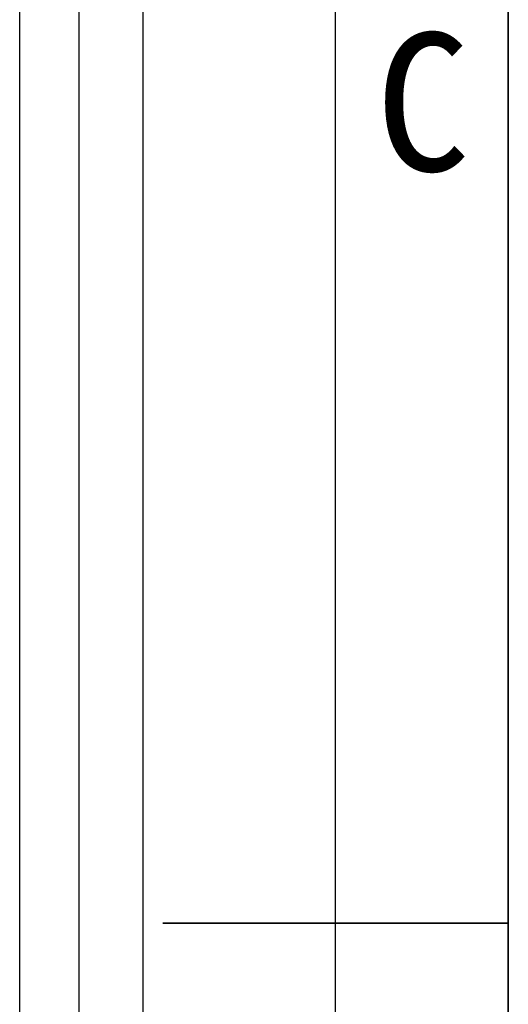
# Model space of a CAD drawing. Header units: millimetres. Extents: x 0 to 423, y 0 to 297.
# Tile 29 of 39: x 406 to 420, y 146 to 175. Entities that reach past the tile are written whole.
import ezdxf

# ---------------------------------------------------------------- set-up
doc = ezdxf.new("R2010")
doc.units = ezdxf.units.MM
doc.layers.add('实线', color=2, linetype='Continuous', lineweight=25)
doc.styles.add('SLDTEXTSTYLE1', font='SIMSUN.TTC')

# ---------------------------------------------------------------- blocks, each defined once
blk = doc.blocks.new('SW_NOTE_0_8')
at = {"color": 0, "linetype": 'Continuous', "lineweight": 18, "insert": (1.188, 4.655), "char_height": 4, "attachment_point": 2, "style": 'SLDTEXTSTYLE1'}
blk.add_mtext('C', dxfattribs=at)
blk = doc.blocks.new('GB_A3_A')
at = {"color": 3, "lineweight": 35, "true_color": 0x00ff00}
for p, q in [((420, 297), (420, 0)), ((410, 148.5), (420, 148.5))]:
    blk.add_line(p, q, dxfattribs=at)
at = {"lineweight": 25}
blk.add_line((415, 5), (415, 292), dxfattribs=at)
at = {"color": 190, "linetype": 'Continuous', "lineweight": 18, "true_color": 0x8000ff}
blk.add_blockref('SW_NOTE_0_8', (416.336, 169.617), dxfattribs=at)

msp = doc.modelspace()

# ---------------------------------------------------------------- linework, layer by layer
at = {"layer": '实线', "color": 2, "linetype": 'Continuous', "lineweight": 25, "true_color": 0xffff00}
for p, q in [((409.4323, 135.9233), (409.4323, 185.6597)), ((407.5787, 133.419), (407.5787, 183.2279)), ((405.8625, 131.7328), (405.8631, 181.2175))]:
    msp.add_line(p, q, dxfattribs=at)

# ---------------------------------------------------------------- block references
at = {"color": 7, "linetype": 'Continuous'}
msp.add_blockref('GB_A3_A', (0, 0), dxfattribs=at)

doc.saveas('drawing.dxf')
